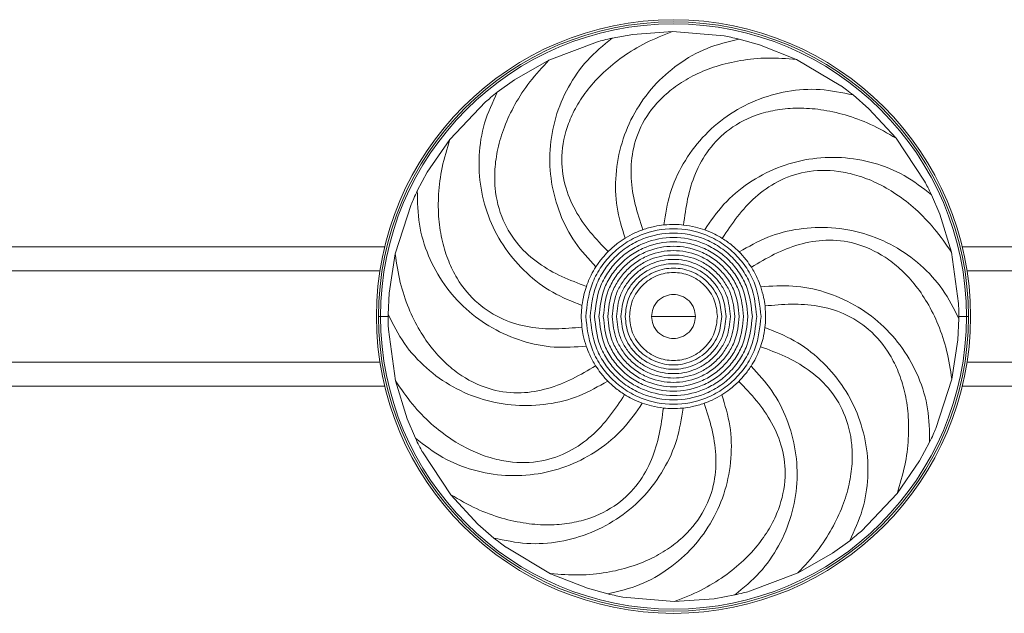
# Model space of a CAD drawing. Header units: millimetres. Extents: x -453 to 1924, y -67 to 428.
# Tile 19 of 72: x -147 to -56, y 373 to 428. Entities that reach past the tile are written whole.
import ezdxf

# ---------------------------------------------------------------- set-up
doc = ezdxf.new("R2010")
doc.units = ezdxf.units.MM

# ---------------------------------------------------------------- blocks, each defined once
blk = doc.blocks.new('Drawing View1')
at = {"color": 7, "linetype": 'Continuous', "lineweight": 18}
for p, q in [((112.51, 17.186), (114.444, 17.54)), ((118.145, 17.808), (114.444, 17.54)), ((122.943, 17.385), (118.145, 17.808)), ((111.143, 16.847), (106.636, 15.147)), ((124.322, 17.097), (126.218, 16.576)), ((129.669, 15.212), (126.218, 16.576)), ((106.637, 15.146), (103.418, 13.299)), ((133.799, 12.756), (129.669, 15.212)), ((101.828, 12.141), (103.418, 13.299)), ((133.808, 12.749), (133.799, 12.756)), ((100.744, 11.242), (97.422, 7.755)), ((134.926, 11.892), (136.408, 10.6)), ((138.926, 7.873), (136.408, 10.6)), ((97.422, 7.755), (95.324, 4.694)), ((141.581, 3.87), (138.926, 7.873)), ((94.394, 2.961), (95.324, 4.694)), ((141.587, 3.859), (141.581, 3.87)), ((142.221, 2.601), (142.996, 0.794)), ((93.807, 1.681), (92.327, -2.902)), ((144.081, -2.755), (142.996, 0.794)), ((91.356, -2.235), (21.811, -2.235)), ((291.356, -2.235), (145.086, -2.235)), ((92.327, -2.902), (91.765, -6.571)), ((144.737, -7.523), (144.082, -2.755)), ((21.811, -4.485), (90.91, -4.485)), ((145.532, -4.485), (290.91, -4.485)), ((91.679, -8.535), (91.765, -6.571)), ((90.972, -8.735), (90.781, -8.735)), ((91.678, -8.735), (90.972, -8.735)), ((91.679, -8.535), (91.678, -8.735)), ((144.763, -8.935), (144.677, -10.899)), ((144.763, -8.935), (144.764, -8.735)), ((144.764, -8.735), (145.471, -8.735)), ((145.471, -8.735), (145.661, -8.735)), ((91.706, -9.947), (92.36, -14.715)), ((144.115, -14.568), (144.677, -10.899)), ((21.811, -12.985), (90.91, -12.985)), ((145.532, -12.985), (290.91, -12.985)), ((142.635, -19.151), (144.115, -14.568)), ((21.811, -15.235), (91.356, -15.235)), ((92.361, -14.715), (93.446, -18.264)), ((145.086, -15.235), (291.356, -15.235)), ((94.221, -20.071), (93.446, -18.264)), ((142.048, -20.431), (141.118, -22.164)), ((94.855, -21.329), (94.861, -21.34)), ((94.861, -21.34), (97.516, -25.343)), ((139.02, -25.225), (141.118, -22.164)), ((97.516, -25.343), (100.034, -28.07)), ((135.698, -28.712), (139.02, -25.225)), ((101.516, -29.362), (100.034, -28.07)), ((102.634, -30.22), (102.643, -30.226)), ((134.614, -29.611), (133.024, -30.769)), ((102.643, -30.226), (106.773, -32.682)), ((129.806, -32.616), (133.024, -30.769)), ((106.773, -32.682), (110.224, -34.046)), ((125.3, -34.317), (129.806, -32.617)), ((112.12, -34.567), (110.224, -34.046)), ((123.932, -34.656), (121.998, -35.01)), ((113.499, -34.855), (118.297, -35.278)), ((118.297, -35.278), (121.998, -35.01))]:
    blk.add_line(p, q, dxfattribs=at)
for radius, start, end in [(27.64, 90, 270), (27.44, 0, 180), (27.249, 0, 180), (27.64, 270, 90), (27.44, 180, 0), (27.249, 180, 0)]:
    blk.add_arc((118.221, -8.735), radius, start, end, dxfattribs=at)
for points, knots in [([(118.145, 17.804), (117.304, 17.474), (115.678, 16.837), (113.521, 15.525), (111.716, 14.065), (110.276, 12.5), (109.191, 10.892), (108.228, 8.845), (107.692, 6.346), (107.999, 3.547), (108.999, 1.148), (110.429, -0.912), (111.574, -2.1), (112.143, -2.691)], [0, 0, 0, 0, 0.102401, 0.197646, 0.285382, 0.365757, 0.438999, 0.505842, 0.623195, 0.725538, 0.819679, 0.910357, 1, 1, 1, 1]), ([(112.51, 17.186), (111.706, 16.526), (110.098, 15.205), (108.347, 12.651), (107.164, 9.822), (106.638, 6.803), (106.776, 3.747), (107.58, 0.81), (108.974, -1.917), (110.324, -3.379), (111, -4.11)], [0, 0, 0, 0, 0.124942, 0.249934, 0.374943, 0.499972, 0.624996, 0.750006, 0.875015, 1, 1, 1, 1]), ([(112.51, 17.186), (112.253, 17.128), (111.796, 17.023), (111.342, 16.901), (111.142, 16.847)], [0, 0, 0, 0, 0.5596498, 1, 1, 1, 1]), ([(124.322, 17.097), (123.311, 16.851), (121.289, 16.359), (118.604, 14.817), (116.311, 12.781), (114.527, 10.29), (113.325, 7.477), (112.775, 4.482), (112.848, 1.42), (113.43, -0.483), (113.721, -1.435)], [0, 0, 0, 0, 0.124942, 0.249934, 0.374943, 0.499972, 0.624996, 0.750006, 0.875015, 1, 1, 1, 1]), ([(124.322, 17.097), (124.066, 17.156), (123.608, 17.26), (123.146, 17.347), (122.943, 17.385)], [0, 0, 0, 0, 0.559503, 1, 1, 1, 1]), ([(106.638, 15.143), (106.023, 14.481), (104.835, 13.201), (103.461, 11.083), (102.467, 8.985), (101.849, 6.95), (101.569, 5.03), (101.59, 2.769), (102.191, 0.284), (103.682, -2.105), (105.625, -3.832), (107.806, -5.067), (109.353, -5.641), (110.122, -5.926)], [0, 0, 0, 0, 0.102401, 0.197646, 0.285382, 0.365757, 0.438999, 0.505842, 0.623195, 0.725538, 0.819679, 0.910357, 1, 1, 1, 1]), ([(129.668, 15.209), (128.766, 15.277), (127.025, 15.408), (124.513, 15.161), (122.253, 14.63), (120.276, 13.845), (118.601, 12.867), (116.846, 11.44), (115.278, 9.421), (114.34, 6.766), (114.201, 4.17), (114.595, 1.694), (115.111, 0.127), (115.368, -0.652)], [0, 0, 0, 0, 0.102401, 0.197646, 0.285382, 0.365757, 0.438999, 0.505842, 0.623195, 0.725538, 0.819679, 0.910357, 1, 1, 1, 1]), ([(101.828, 12.141), (101.391, 11.197), (100.515, 9.31), (100.046, 6.249), (100.208, 3.187), (101.043, 0.238), (102.494, -2.455), (104.492, -4.752), (106.931, -6.604), (108.783, -7.336), (109.708, -7.702)], [0, 0, 0, 0, 0.124942, 0.249934, 0.374943, 0.499972, 0.624996, 0.750006, 0.875015, 1, 1, 1, 1]), ([(101.828, 12.141), (101.623, 11.977), (101.256, 11.684), (100.9, 11.378), (100.744, 11.242)], [0, 0, 0, 0, 0.5596498, 1, 1, 1, 1]), ([(134.926, 11.892), (133.909, 12.109), (131.873, 12.543), (128.785, 12.318), (125.835, 11.479), (123.147, 10.009), (120.844, 7.995), (119.049, 5.536), (117.786, 2.746), (117.485, 0.778), (117.334, -0.206)], [0, 0, 0, 0, 0.1249424, 0.2499338, 0.3749431, 0.499972, 0.6249956, 0.7500059, 0.8750146, 1, 1, 1, 1]), ([(134.926, 11.892), (134.721, 12.056), (134.353, 12.349), (133.975, 12.627), (133.808, 12.749)], [0, 0, 0, 0, 0.559587, 1, 1, 1, 1]), ([(138.923, 7.871), (138.14, 8.323), (136.629, 9.197), (134.258, 10.065), (131.991, 10.567), (129.87, 10.717), (127.936, 10.563), (125.736, 10.039), (123.447, 8.9), (121.45, 6.915), (120.198, 4.636), (119.479, 2.235), (119.264, 0.599), (119.157, -0.215)], [0, 0, 0, 0, 0.102401, 0.197646, 0.285382, 0.365757, 0.438999, 0.505842, 0.623195, 0.725538, 0.819679, 0.910357, 1, 1, 1, 1]), ([(97.425, 7.753), (97.158, 6.889), (96.643, 5.221), (96.324, 2.716), (96.339, 0.395), (96.665, -1.707), (97.245, -3.558), (98.246, -5.586), (99.865, -7.564), (102.245, -9.07), (104.745, -9.783), (107.246, -9.95), (108.889, -9.795), (109.706, -9.718)], [0, 0, 0, 0, 0.102401, 0.197646, 0.285382, 0.365757, 0.438999, 0.505842, 0.623195, 0.725538, 0.819679, 0.910357, 1, 1, 1, 1]), ([(142.221, 2.601), (141.399, 3.238), (139.753, 4.512), (136.873, 5.65), (133.852, 6.174), (130.792, 6.015), (127.843, 5.2), (125.159, 3.763), (122.811, 1.797), (121.685, 0.155), (121.123, -0.666)], [0, 0, 0, 0, 0.124942, 0.249934, 0.374943, 0.499972, 0.624996, 0.750006, 0.875015, 1, 1, 1, 1]), ([(144.078, -2.756), (143.569, -2.008), (142.586, -0.566), (140.827, 1.245), (139.002, 2.681), (137.156, 3.736), (135.347, 4.436), (133.137, 4.919), (130.581, 4.886), (127.92, 3.964), (125.804, 2.454), (124.114, 0.603), (123.211, -0.778), (122.762, -1.465)], [0, 0, 0, 0, 0.102401, 0.197646, 0.285382, 0.365757, 0.438999, 0.505842, 0.623195, 0.725538, 0.819679, 0.910357, 1, 1, 1, 1]), ([(142.221, 2.601), (142.107, 2.838), (141.904, 3.261), (141.684, 3.676), (141.587, 3.859)], [0, 0, 0, 0, 0.559524, 1, 1, 1, 1]), ([(94.394, 2.961), (94.28, 2.724), (94.076, 2.301), (93.889, 1.871), (93.807, 1.681)], [0, 0, 0, 0, 0.55965, 1, 1, 1, 1]), ([(94.394, 2.961), (94.409, 1.921), (94.439, -0.16), (95.345, -3.121), (96.819, -5.81), (98.851, -8.103), (101.326, -9.901), (104.124, -11.103), (107.125, -11.714), (109.11, -11.57), (110.103, -11.498)], [0, 0, 0, 0, 0.124942, 0.249934, 0.374943, 0.499972, 0.624996, 0.750006, 0.875015, 1, 1, 1, 1]), ([(110.071, -8.735), (110.18, -7.708), (110.349, -6.122), (111.364, -4.217), (112.417, -2.918), (113.714, -1.856), (115.613, -0.871), (118.221, -0.366), (120.829, -0.871), (122.728, -1.856), (124.025, -2.919), (125.078, -4.217), (126.093, -6.122), (126.262, -7.708), (126.371, -8.735)], [0, 0, 0, 0, 0.119862, 0.185072, 0.250205, 0.315334, 0.380419, 0.5, 0.619581, 0.684704, 0.749795, 0.814966, 0.880138, 1, 1, 1, 1]), ([(113.721, -1.435), (114.016, -1.266), (114.545, -0.962), (115.115, -0.747), (115.368, -0.652)], [0, 0, 0, 0, 0.556807, 1, 1, 1, 1]), ([(115.368, -0.652), (115.73, -0.537), (116.373, -0.332), (117.042, -0.244), (117.334, -0.206)], [0, 0, 0, 0, 0.563133, 1, 1, 1, 1]), ([(117.334, -0.206), (117.673, -0.181), (118.281, -0.137), (118.888, -0.191), (119.157, -0.215)], [0, 0, 0, 0, 0.5568074, 1, 1, 1, 1]), ([(119.157, -0.215), (119.534, -0.268), (120.202, -0.362), (120.843, -0.573), (121.123, -0.666)], [0, 0, 0, 0, 0.563133, 1, 1, 1, 1]), ([(121.123, -0.666), (121.439, -0.79), (122.006, -1.015), (122.529, -1.326), (122.762, -1.465)], [0, 0, 0, 0, 0.5568074, 1, 1, 1, 1]), ([(144.763, -8.935), (144.298, -8.004), (143.369, -6.142), (141.268, -3.868), (138.773, -2.085), (135.947, -0.9), (132.937, -0.355), (129.895, -0.485), (126.926, -1.237), (125.2, -2.228), (124.337, -2.724)], [0, 0, 0, 0, 0.124942, 0.249934, 0.374943, 0.499972, 0.624996, 0.750006, 0.875015, 1, 1, 1, 1]), ([(110.477, -8.735), (110.581, -7.759), (110.742, -6.252), (111.706, -4.442), (112.707, -3.208), (113.939, -2.199), (115.743, -1.263), (118.221, -0.783), (120.699, -1.263), (122.504, -2.199), (123.736, -3.209), (124.736, -4.442), (125.7, -6.252), (125.861, -7.759), (125.965, -8.735)], [0, 0, 0, 0, 0.119862, 0.185072, 0.250205, 0.315334, 0.380419, 0.5, 0.619581, 0.684704, 0.749795, 0.814966, 0.880138, 1, 1, 1, 1]), ([(110.883, -8.735), (110.982, -7.81), (111.134, -6.382), (112.048, -4.667), (112.996, -3.498), (114.163, -2.542), (115.873, -1.655), (118.221, -1.2), (120.569, -1.655), (122.279, -2.542), (123.447, -3.499), (124.394, -4.667), (125.308, -6.382), (125.46, -7.81), (125.559, -8.735)], [0, 0, 0, 0, 0.119862, 0.185072, 0.250205, 0.315334, 0.380419, 0.5, 0.619581, 0.684704, 0.749795, 0.814966, 0.880138, 1, 1, 1, 1]), ([(111.29, -8.735), (111.383, -7.861), (111.526, -6.512), (112.389, -4.892), (113.285, -3.788), (114.388, -2.885), (116.003, -2.047), (118.221, -1.617), (120.439, -2.047), (122.054, -2.885), (123.157, -3.789), (124.053, -4.893), (124.916, -6.513), (125.059, -7.861), (125.152, -8.735)], [0, 0, 0, 0, 0.119862, 0.185072, 0.250205, 0.315334, 0.380419, 0.5, 0.619581, 0.684704, 0.749795, 0.814966, 0.880138, 1, 1, 1, 1]), ([(112.143, -2.691), (112.419, -2.429), (112.91, -1.966), (113.475, -1.596), (113.721, -1.435)], [0, 0, 0, 0, 0.563133, 1, 1, 1, 1]), ([(122.762, -1.465), (123.078, -1.676), (123.639, -2.051), (124.125, -2.519), (124.337, -2.724)], [0, 0, 0, 0, 0.563133, 1, 1, 1, 1]), ([(144.112, -14.567), (143.977, -13.673), (143.718, -11.947), (142.918, -9.551), (141.897, -7.466), (140.692, -5.714), (139.366, -4.299), (137.584, -2.905), (135.267, -1.825), (132.47, -1.502), (129.908, -1.944), (127.582, -2.879), (126.169, -3.731), (125.466, -4.155)], [0, 0, 0, 0, 0.1024008, 0.1976463, 0.2853824, 0.3657574, 0.4389993, 0.5058417, 0.6231948, 0.725538, 0.8196795, 0.9103566, 1, 1, 1, 1]), ([(111, -4.11), (111.191, -3.83), (111.536, -3.327), (111.957, -2.886), (112.143, -2.691)], [0, 0, 0, 0, 0.5568074, 1, 1, 1, 1]), ([(111.696, -8.735), (111.783, -7.913), (111.919, -6.643), (112.731, -5.118), (113.574, -4.078), (114.613, -3.227), (116.133, -2.439), (118.221, -2.035), (120.309, -2.439), (121.83, -3.228), (122.868, -4.078), (123.711, -5.118), (124.523, -6.643), (124.659, -7.913), (124.746, -8.735)], [0, 0, 0, 0, 0.119862, 0.185071, 0.250205, 0.315333, 0.380419, 0.5, 0.619581, 0.684703, 0.749795, 0.814966, 0.880138, 1, 1, 1, 1]), ([(112.102, -8.735), (112.184, -7.964), (112.311, -6.773), (113.073, -5.343), (113.864, -4.368), (114.837, -3.57), (116.263, -2.831), (118.221, -2.452), (120.179, -2.831), (121.605, -3.57), (122.579, -4.368), (123.369, -5.343), (124.131, -6.773), (124.258, -7.964), (124.34, -8.735)], [0, 0, 0, 0, 0.119862, 0.185071, 0.250205, 0.315333, 0.380419, 0.5, 0.619581, 0.684703, 0.749795, 0.814966, 0.880138, 1, 1, 1, 1]), ([(124.337, -2.724), (124.567, -2.973), (124.981, -3.421), (125.317, -3.929), (125.466, -4.155)], [0, 0, 0, 0, 0.556807, 1, 1, 1, 1]), ([(92.33, -2.903), (92.465, -3.797), (92.724, -5.524), (93.524, -7.919), (94.545, -10.004), (95.75, -11.756), (97.076, -13.172), (98.858, -14.565), (101.175, -15.645), (103.973, -15.968), (106.534, -15.526), (108.86, -14.591), (110.273, -13.739), (110.976, -13.315)], [0, 0, 0, 0, 0.102401, 0.197646, 0.285382, 0.365757, 0.438999, 0.505842, 0.623195, 0.725538, 0.819679, 0.910357, 1, 1, 1, 1]), ([(112.508, -8.735), (112.585, -8.015), (112.703, -6.903), (113.415, -5.568), (114.153, -4.658), (115.062, -3.913), (116.393, -3.223), (118.221, -2.869), (120.049, -3.223), (121.38, -3.913), (122.289, -4.658), (123.027, -5.568), (123.739, -6.903), (123.857, -8.015), (123.934, -8.735)], [0, 0, 0, 0, 0.119862, 0.185071, 0.250205, 0.315336, 0.380419, 0.5, 0.619581, 0.684701, 0.749795, 0.814965, 0.880138, 1, 1, 1, 1]), ([(112.915, -8.735), (112.986, -8.066), (113.096, -7.033), (113.757, -5.793), (114.442, -4.948), (115.287, -4.256), (116.523, -3.615), (118.221, -3.286), (119.919, -3.615), (121.156, -4.256), (122, -4.948), (122.686, -5.793), (123.346, -7.034), (123.456, -8.066), (123.527, -8.735)], [0, 0, 0, 0, 0.119862, 0.18507, 0.250205, 0.315333, 0.380419, 0.5, 0.619581, 0.684703, 0.749795, 0.814966, 0.880138, 1, 1, 1, 1]), ([(110.122, -5.926), (110.258, -5.571), (110.499, -4.94), (110.847, -4.363), (111, -4.11)], [0, 0, 0, 0, 0.563133, 1, 1, 1, 1]), ([(113.321, -8.735), (113.387, -8.117), (113.488, -7.164), (114.098, -6.018), (114.732, -5.238), (115.511, -4.599), (116.653, -4.007), (118.221, -3.703), (119.789, -4.007), (120.931, -4.599), (121.711, -5.238), (122.344, -6.019), (122.954, -7.164), (123.055, -8.117), (123.121, -8.735)], [0, 0, 0, 0, 0.119862, 0.185072, 0.250204, 0.315335, 0.380419, 0.5, 0.619581, 0.684706, 0.749795, 0.814969, 0.880138, 1, 1, 1, 1]), ([(113.727, -8.735), (113.787, -8.169), (113.881, -7.294), (114.44, -6.244), (115.021, -5.528), (115.736, -4.942), (116.783, -4.399), (118.221, -4.12), (119.659, -4.399), (120.706, -4.942), (121.421, -5.528), (122.002, -6.244), (122.562, -7.294), (122.655, -8.169), (122.715, -8.735)], [0, 0, 0, 0, 0.119862, 0.185077, 0.250205, 0.31534, 0.380419, 0.5, 0.619581, 0.68471, 0.749795, 0.814973, 0.880138, 1, 1, 1, 1]), ([(125.466, -4.155), (125.66, -4.482), (126.003, -5.064), (126.237, -5.696), (126.339, -5.973)], [0, 0, 0, 0, 0.563133, 1, 1, 1, 1]), ([(114.133, -8.735), (114.188, -8.22), (114.273, -7.424), (114.782, -6.469), (115.31, -5.818), (115.961, -5.285), (116.913, -4.791), (118.221, -4.538), (119.529, -4.791), (120.482, -5.285), (121.132, -5.818), (121.66, -6.469), (122.169, -7.424), (122.254, -8.22), (122.309, -8.735)], [0, 0, 0, 0, 0.119862, 0.185077, 0.250205, 0.31534, 0.380419, 0.5, 0.619581, 0.68471, 0.749795, 0.814973, 0.880138, 1, 1, 1, 1]), ([(109.708, -7.702), (109.76, -7.366), (109.852, -6.763), (110.039, -6.183), (110.122, -5.926)], [0, 0, 0, 0, 0.556807, 1, 1, 1, 1]), ([(142.048, -20.431), (142.033, -19.391), (142.003, -17.31), (141.097, -14.349), (139.623, -11.66), (137.591, -9.367), (135.116, -7.57), (132.318, -6.367), (129.317, -5.757), (127.332, -5.901), (126.339, -5.973)], [0, 0, 0, 0, 0.124942, 0.249934, 0.374943, 0.499972, 0.624996, 0.750006, 0.875015, 1, 1, 1, 1]), ([(126.339, -5.973), (126.439, -6.297), (126.617, -6.88), (126.7, -7.484), (126.736, -7.752)], [0, 0, 0, 0, 0.556807, 1, 1, 1, 1]), ([(120.265, -8.735), (120.236, -8.478), (120.177, -7.942), (119.703, -7.246), (119.014, -6.788), (118.221, -6.637), (117.428, -6.788), (116.739, -7.246), (116.265, -7.942), (116.206, -8.478), (116.177, -8.735)], [0, 0, 0, 0, 0.120195, 0.250206, 0.380087, 0.5, 0.619913, 0.749794, 0.879805, 1, 1, 1, 1]), ([(109.706, -9.718), (109.674, -9.339), (109.617, -8.667), (109.68, -7.995), (109.708, -7.702)], [0, 0, 0, 0, 0.563133, 1, 1, 1, 1]), ([(126.736, -7.752), (126.768, -8.131), (126.825, -8.803), (126.762, -9.475), (126.734, -9.768)], [0, 0, 0, 0, 0.563133, 1, 1, 1, 1]), ([(139.017, -25.223), (139.284, -24.359), (139.799, -22.691), (140.118, -20.186), (140.103, -17.865), (139.777, -15.763), (139.197, -13.912), (138.196, -11.884), (136.577, -9.906), (134.197, -8.401), (131.697, -7.687), (129.196, -7.52), (127.553, -7.675), (126.736, -7.752)], [0, 0, 0, 0, 0.102401, 0.197646, 0.285382, 0.365757, 0.438999, 0.505842, 0.623195, 0.725538, 0.819679, 0.910357, 1, 1, 1, 1]), ([(144.764, -8.735), (144.763, -8.509), (144.76, -8.105), (144.744, -7.701), (144.737, -7.523)], [0, 0, 0, 0, 0.55941, 1, 1, 1, 1]), ([(91.678, -8.735), (91.68, -8.961), (91.682, -9.366), (91.698, -9.769), (91.705, -9.947)], [0, 0, 0, 0, 0.55941, 1, 1, 1, 1]), ([(91.679, -8.535), (92.144, -9.466), (93.073, -11.328), (95.175, -13.602), (97.669, -15.385), (100.495, -16.57), (103.505, -17.115), (106.547, -16.985), (109.516, -16.233), (111.242, -15.242), (112.105, -14.746)], [0, 0, 0, 0, 0.124942, 0.249934, 0.374943, 0.499972, 0.624996, 0.750006, 0.875015, 1, 1, 1, 1]), ([(126.371, -8.735), (126.262, -9.762), (126.093, -11.349), (125.078, -13.253), (124.025, -14.552), (122.728, -15.614), (120.829, -16.599), (118.221, -17.104), (115.613, -16.599), (113.714, -15.614), (112.417, -14.551), (111.364, -13.253), (110.349, -11.348), (110.18, -9.762), (110.071, -8.735)], [0, 0, 0, 0, 0.119862, 0.185072, 0.250205, 0.315334, 0.380419, 0.5, 0.619581, 0.684704, 0.749795, 0.814966, 0.880138, 1, 1, 1, 1]), ([(125.965, -8.735), (125.861, -9.711), (125.7, -11.218), (124.736, -13.028), (123.735, -14.262), (122.503, -15.271), (120.699, -16.207), (118.221, -16.687), (115.743, -16.207), (113.938, -15.271), (112.706, -14.261), (111.706, -13.028), (110.742, -11.218), (110.581, -9.711), (110.477, -8.735)], [0, 0, 0, 0, 0.119862, 0.185072, 0.250205, 0.315334, 0.380419, 0.5, 0.619581, 0.684704, 0.749795, 0.814966, 0.880138, 1, 1, 1, 1]), ([(125.559, -8.735), (125.46, -9.66), (125.308, -11.088), (124.394, -12.803), (123.446, -13.972), (122.279, -14.928), (120.569, -15.815), (118.221, -16.27), (115.873, -15.815), (114.163, -14.928), (112.995, -13.971), (112.048, -12.803), (111.134, -11.088), (110.982, -9.66), (110.883, -8.735)], [0, 0, 0, 0, 0.119862, 0.185072, 0.250205, 0.315334, 0.380419, 0.5, 0.619581, 0.684704, 0.749795, 0.814966, 0.880138, 1, 1, 1, 1]), ([(125.152, -8.735), (125.059, -9.609), (124.916, -10.958), (124.053, -12.578), (123.157, -13.682), (122.054, -14.586), (120.439, -15.423), (118.221, -15.853), (116.003, -15.423), (114.388, -14.585), (113.285, -13.682), (112.389, -12.578), (111.526, -10.957), (111.383, -9.609), (111.29, -8.735)], [0, 0, 0, 0, 0.119862, 0.185072, 0.250205, 0.315334, 0.380419, 0.5, 0.619581, 0.684704, 0.749795, 0.814966, 0.880138, 1, 1, 1, 1]), ([(124.746, -8.735), (124.659, -9.558), (124.523, -10.827), (123.711, -12.353), (122.868, -13.392), (121.829, -14.243), (120.309, -15.031), (118.221, -15.435), (116.133, -15.031), (114.612, -14.243), (113.574, -13.392), (112.731, -12.352), (111.919, -10.827), (111.783, -9.558), (111.696, -8.735)], [0, 0, 0, 0, 0.119862, 0.185071, 0.250205, 0.315333, 0.380419, 0.5, 0.619581, 0.684703, 0.749795, 0.814966, 0.880138, 1, 1, 1, 1]), ([(124.34, -8.735), (124.258, -9.506), (124.131, -10.697), (123.369, -12.127), (122.578, -13.102), (121.605, -13.9), (120.179, -14.639), (118.221, -15.018), (116.263, -14.639), (114.837, -13.9), (113.863, -13.102), (113.073, -12.127), (112.311, -10.697), (112.184, -9.506), (112.102, -8.735)], [0, 0, 0, 0, 0.119862, 0.185071, 0.250205, 0.315333, 0.380419, 0.5, 0.619581, 0.684703, 0.749795, 0.814966, 0.880138, 1, 1, 1, 1]), ([(123.934, -8.735), (123.857, -9.455), (123.739, -10.567), (123.027, -11.902), (122.289, -12.812), (121.38, -13.557), (120.049, -14.247), (118.221, -14.601), (116.393, -14.247), (115.062, -13.557), (114.153, -12.812), (113.415, -11.902), (112.703, -10.567), (112.585, -9.455), (112.508, -8.735)], [0, 0, 0, 0, 0.1198621, 0.1850714, 0.2502046, 0.3153358, 0.3804189, 0.5, 0.6195811, 0.6847008, 0.7497954, 0.8149653, 0.8801379, 1, 1, 1, 1]), ([(123.527, -8.735), (123.456, -9.404), (123.346, -10.437), (122.685, -11.677), (122, -12.522), (121.155, -13.214), (119.919, -13.855), (118.221, -14.184), (116.523, -13.855), (115.286, -13.214), (114.442, -12.522), (113.756, -11.677), (113.096, -10.436), (112.986, -9.404), (112.915, -8.735)], [0, 0, 0, 0, 0.119862, 0.18507, 0.250205, 0.315333, 0.380419, 0.5, 0.619581, 0.684703, 0.749795, 0.814966, 0.880138, 1, 1, 1, 1]), ([(123.121, -8.735), (123.055, -9.353), (122.954, -10.306), (122.344, -11.452), (121.71, -12.232), (120.931, -12.871), (119.789, -13.463), (118.221, -13.767), (116.653, -13.463), (115.511, -12.871), (114.731, -12.232), (114.098, -11.451), (113.488, -10.306), (113.387, -9.353), (113.321, -8.735)], [0, 0, 0, 0, 0.119862, 0.185072, 0.250204, 0.315335, 0.380419, 0.5, 0.619581, 0.684706, 0.749795, 0.814969, 0.880138, 1, 1, 1, 1]), ([(122.715, -8.735), (122.655, -9.302), (122.561, -10.176), (122.002, -11.226), (121.421, -11.942), (120.706, -12.528), (119.659, -13.071), (118.221, -13.35), (116.783, -13.071), (115.736, -12.528), (115.021, -11.942), (114.44, -11.226), (113.881, -10.176), (113.787, -9.302), (113.727, -8.735)], [0, 0, 0, 0, 0.1198621, 0.1850767, 0.2502046, 0.3153397, 0.3804189, 0.5, 0.6195811, 0.6847099, 0.7497955, 0.814973, 0.8801379, 1, 1, 1, 1]), ([(122.309, -8.735), (122.254, -9.25), (122.169, -10.046), (121.66, -11.001), (121.132, -11.652), (120.481, -12.185), (119.529, -12.679), (118.221, -12.933), (116.913, -12.679), (115.96, -12.185), (115.31, -11.652), (114.782, -11.001), (114.273, -10.046), (114.188, -9.25), (114.133, -8.735)], [0, 0, 0, 0, 0.119862, 0.185077, 0.250205, 0.31534, 0.380419, 0.5, 0.619581, 0.68471, 0.749795, 0.814973, 0.880138, 1, 1, 1, 1]), ([(116.177, -8.735), (116.18, -8.735), (116.187, -8.735), (116.239, -8.735), (116.341, -8.735), (116.522, -8.735), (117.127, -8.735), (117.724, -8.735), (118.221, -8.735)], [0, 0, 0, 0, 0.042818, 0.090762, 0.14659, 0.2491, 0.37547, 1, 1, 1, 1]), ([(116.177, -8.735), (116.206, -8.992), (116.265, -9.528), (116.739, -10.225), (117.428, -10.682), (118.221, -10.833), (119.014, -10.682), (119.703, -10.225), (120.177, -9.528), (120.236, -8.992), (120.265, -8.735)], [0, 0, 0, 0, 0.120195, 0.250206, 0.380087, 0.5, 0.619913, 0.749794, 0.879805, 1, 1, 1, 1]), ([(120.265, -8.735), (120.262, -8.735), (120.255, -8.735), (120.203, -8.735), (120.101, -8.735), (119.92, -8.735), (119.315, -8.735), (118.718, -8.735), (118.221, -8.735)], [0, 0, 0, 0, 0.042818, 0.090762, 0.14659, 0.2491, 0.37547, 1, 1, 1, 1]), ([(110.103, -11.498), (110.003, -11.173), (109.825, -10.59), (109.742, -9.986), (109.706, -9.718)], [0, 0, 0, 0, 0.5568074, 1, 1, 1, 1]), ([(126.734, -9.768), (126.683, -10.104), (126.59, -10.707), (126.403, -11.287), (126.32, -11.544)], [0, 0, 0, 0, 0.556807, 1, 1, 1, 1]), ([(134.614, -29.611), (135.051, -28.668), (135.927, -26.78), (136.396, -23.719), (136.234, -20.657), (135.399, -17.709), (133.948, -15.015), (131.95, -12.718), (129.511, -10.866), (127.66, -10.134), (126.734, -9.768)], [0, 0, 0, 0, 0.124942, 0.249934, 0.374943, 0.499972, 0.624996, 0.750006, 0.875015, 1, 1, 1, 1]), ([(110.976, -13.315), (110.782, -12.988), (110.44, -12.407), (110.205, -11.774), (110.103, -11.498)], [0, 0, 0, 0, 0.563133, 1, 1, 1, 1]), ([(126.32, -11.544), (126.184, -11.899), (125.943, -12.53), (125.595, -13.107), (125.443, -13.36)], [0, 0, 0, 0, 0.563133, 1, 1, 1, 1]), ([(129.804, -32.613), (130.419, -31.951), (131.607, -30.671), (132.981, -28.553), (133.975, -26.455), (134.593, -24.42), (134.873, -22.501), (134.852, -20.239), (134.251, -17.754), (132.76, -15.365), (130.817, -13.638), (128.636, -12.403), (127.089, -11.829), (126.32, -11.544)], [0, 0, 0, 0, 0.102401, 0.197646, 0.285382, 0.365757, 0.438999, 0.505842, 0.623195, 0.725538, 0.819679, 0.910357, 1, 1, 1, 1]), ([(112.105, -14.746), (111.875, -14.497), (111.461, -14.049), (111.125, -13.541), (110.976, -13.315)], [0, 0, 0, 0, 0.556807, 1, 1, 1, 1]), ([(123.932, -34.656), (124.736, -33.996), (126.344, -32.675), (128.095, -30.121), (129.278, -27.292), (129.804, -24.273), (129.666, -21.217), (128.862, -18.28), (127.468, -15.554), (126.118, -14.091), (125.443, -13.36)], [0, 0, 0, 0, 0.124942, 0.249934, 0.374943, 0.499972, 0.624996, 0.750006, 0.875015, 1, 1, 1, 1]), ([(125.443, -13.36), (125.251, -13.64), (124.906, -14.143), (124.485, -14.584), (124.299, -14.78)], [0, 0, 0, 0, 0.556807, 1, 1, 1, 1]), ([(113.68, -16.006), (113.231, -16.692), (112.328, -18.073), (110.637, -19.924), (108.519, -21.433), (105.856, -22.353), (103.3, -22.385), (101.09, -21.901), (99.281, -21.201), (97.436, -20.145), (95.612, -18.711), (93.855, -16.902), (92.873, -15.461), (92.364, -14.714)], [0, 0, 0, 0, 0.089665, 0.180377, 0.27457, 0.376976, 0.494388, 0.561248, 0.634492, 0.714849, 0.802541, 0.89771, 1, 1, 1, 1]), ([(113.68, -16.006), (113.364, -15.794), (112.803, -15.419), (112.317, -14.951), (112.105, -14.746)], [0, 0, 0, 0, 0.563133, 1, 1, 1, 1]), ([(118.297, -35.274), (119.139, -34.944), (120.764, -34.307), (122.921, -32.995), (124.726, -31.535), (126.166, -29.97), (127.251, -28.362), (128.214, -26.315), (128.75, -23.816), (128.443, -21.017), (127.443, -18.618), (126.013, -16.558), (124.868, -15.37), (124.299, -14.78)], [0, 0, 0, 0, 0.102401, 0.197646, 0.285382, 0.365757, 0.438999, 0.505842, 0.623195, 0.725538, 0.819679, 0.910357, 1, 1, 1, 1]), ([(124.299, -14.78), (124.023, -15.041), (123.532, -15.504), (122.967, -15.874), (122.721, -16.035)], [0, 0, 0, 0, 0.563133, 1, 1, 1, 1]), ([(112.12, -34.567), (113.131, -34.321), (115.153, -33.829), (117.838, -32.287), (120.131, -30.251), (121.915, -27.76), (123.117, -24.947), (123.667, -21.952), (123.594, -18.89), (123.012, -16.987), (122.721, -16.035)], [0, 0, 0, 0, 0.124942, 0.249934, 0.374943, 0.499972, 0.624996, 0.750006, 0.875015, 1, 1, 1, 1]), ([(115.319, -16.805), (115.003, -16.68), (114.436, -16.456), (113.913, -16.144), (113.68, -16.006)], [0, 0, 0, 0, 0.5568074, 1, 1, 1, 1]), ([(122.721, -16.035), (122.426, -16.204), (121.897, -16.508), (121.327, -16.723), (121.074, -16.818)], [0, 0, 0, 0, 0.556807, 1, 1, 1, 1]), ([(94.221, -20.071), (95.043, -20.708), (96.689, -21.982), (99.569, -23.12), (102.59, -23.644), (105.65, -23.485), (108.599, -22.671), (111.283, -21.233), (113.631, -19.268), (114.757, -17.626), (115.319, -16.805)], [0, 0, 0, 0, 0.124942, 0.249934, 0.374943, 0.499972, 0.624996, 0.750006, 0.875015, 1, 1, 1, 1]), ([(97.519, -25.341), (98.302, -25.794), (99.813, -26.667), (102.184, -27.535), (104.451, -28.037), (106.572, -28.187), (108.506, -28.033), (110.706, -27.509), (112.995, -26.37), (114.992, -24.385), (116.244, -22.107), (116.963, -19.705), (117.178, -18.069), (117.285, -17.256)], [0, 0, 0, 0, 0.102401, 0.197646, 0.285382, 0.365757, 0.438999, 0.505842, 0.623195, 0.725538, 0.819679, 0.910357, 1, 1, 1, 1]), ([(101.516, -29.362), (102.533, -29.579), (104.569, -30.013), (107.657, -29.788), (110.607, -28.95), (113.295, -27.479), (115.598, -25.466), (117.393, -23.006), (118.656, -20.216), (118.957, -18.248), (119.108, -17.265)], [0, 0, 0, 0, 0.1249424, 0.2499338, 0.3749431, 0.499972, 0.6249956, 0.7500059, 0.8750146, 1, 1, 1, 1]), ([(106.774, -32.679), (107.676, -32.747), (109.417, -32.878), (111.929, -32.632), (114.189, -32.1), (116.166, -31.315), (117.841, -30.337), (119.596, -28.91), (121.164, -26.891), (122.102, -24.236), (122.241, -21.64), (121.847, -19.165), (121.331, -17.597), (121.074, -16.818)], [0, 0, 0, 0, 0.102401, 0.197646, 0.285382, 0.365757, 0.438999, 0.505842, 0.623195, 0.725538, 0.819679, 0.910357, 1, 1, 1, 1]), ([(117.285, -17.256), (116.908, -17.202), (116.24, -17.108), (115.599, -16.897), (115.319, -16.805)], [0, 0, 0, 0, 0.563133, 1, 1, 1, 1]), ([(119.108, -17.265), (118.769, -17.289), (118.161, -17.333), (117.554, -17.279), (117.285, -17.256)], [0, 0, 0, 0, 0.556807, 1, 1, 1, 1]), ([(121.074, -16.818), (120.712, -16.933), (120.069, -17.138), (119.4, -17.226), (119.108, -17.265)], [0, 0, 0, 0, 0.563133, 1, 1, 1, 1]), ([(142.048, -20.431), (142.162, -20.195), (142.366, -19.771), (142.553, -19.341), (142.635, -19.151)], [0, 0, 0, 0, 0.55965, 1, 1, 1, 1]), ([(94.221, -20.071), (94.335, -20.308), (94.538, -20.731), (94.759, -21.146), (94.855, -21.329)], [0, 0, 0, 0, 0.559524, 1, 1, 1, 1]), ([(134.614, -29.611), (134.819, -29.447), (135.186, -29.154), (135.542, -28.848), (135.698, -28.713)], [0, 0, 0, 0, 0.55965, 1, 1, 1, 1]), ([(101.516, -29.362), (101.721, -29.526), (102.089, -29.819), (102.467, -30.097), (102.634, -30.22)], [0, 0, 0, 0, 0.559587, 1, 1, 1, 1]), ([(112.12, -34.567), (112.376, -34.626), (112.834, -34.73), (113.296, -34.817), (113.499, -34.855)], [0, 0, 0, 0, 0.559503, 1, 1, 1, 1]), ([(123.932, -34.656), (124.189, -34.598), (124.646, -34.493), (125.1, -34.371), (125.3, -34.317)], [0, 0, 0, 0, 0.55965, 1, 1, 1, 1])]:
    blk.add_open_spline(points, degree=3, knots=knots, dxfattribs=at)

msp = doc.modelspace()

# ---------------------------------------------------------------- block references
at = {"color": 7, "linetype": 'Continuous', "lineweight": 18}
msp.add_blockref('Drawing View1', (-204.512, 408.877), dxfattribs=at)

doc.saveas('drawing.dxf')
